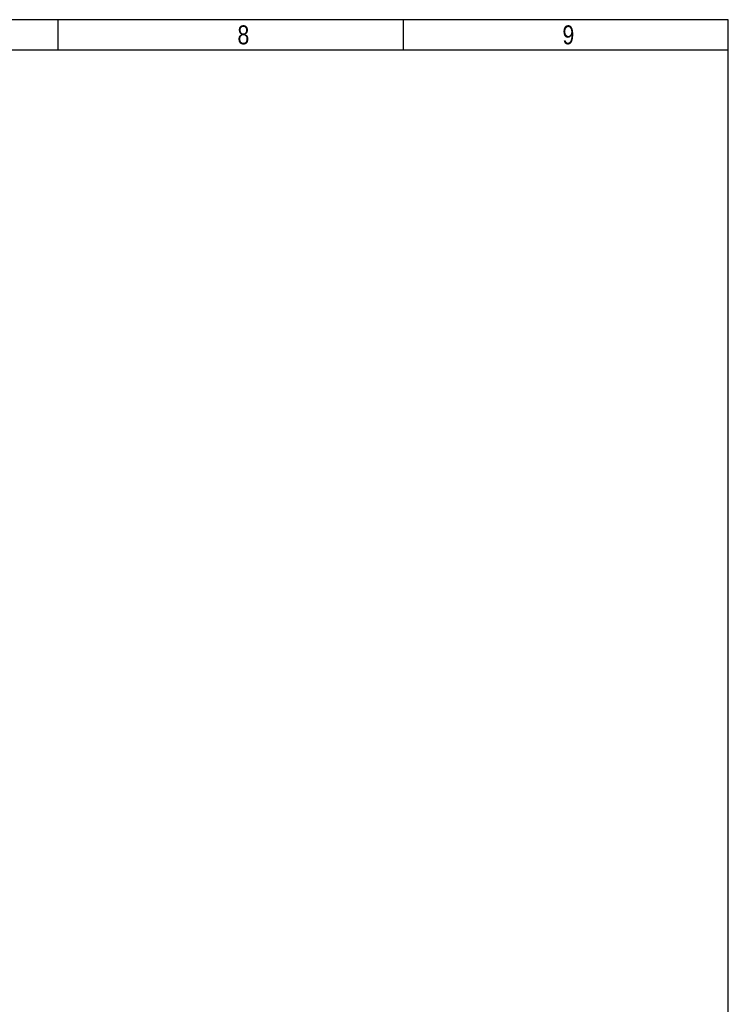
# Model space of a CAD drawing. Header units: millimetres. Extents: x 16 to 406, y 13 to 285.
# Tile 16 of 16: x 312 to 406, y 155 to 285. Entities that reach past the tile are written whole.
import ezdxf

# ---------------------------------------------------------------- set-up
doc = ezdxf.new("R2010")
doc.units = ezdxf.units.MM
doc.layers.add('10', color=7, linetype='Continuous')
doc.styles.add('SEACAD_Arial', font='arial.ttf')

msp = doc.modelspace()

# ---------------------------------------------------------------- linework, layer by layer
at = {"layer": '10', "color": 7, "linetype": 'Continuous'}
for p, q in [((317.2219, 280.5775), (317.2219, 284.5775)), ((362.7774, 280.5775), (362.7774, 284.5775)), ((405.6664, 280.5775), (19.6664, 280.5775))]:
    msp.add_line(p, q, dxfattribs=at)
msp.add_lwpolyline([(405.6664, 13.5775), (405.6664, 284.5775), (15.6664, 284.5775), (15.6664, 13.5775), (405.6664, 13.5775)], dxfattribs=at)

# ---------------------------------------------------------------- texts
at = {"layer": '10', "char_height": 2.5, "width": 1.521749, "attachment_point": 1, "style": 'SEACAD_Arial'}
for s, insert in [('{\\farial rounded mt|b0||i0||c0|p34;\\C7;\\H2.50000002;\\W0.8;8}', (340.888, 283.8275)), ('{\\farial rounded mt|b0||i0||c0|p34;\\C7;\\H2.50000002;\\W0.8;9}', (383.7768, 283.8275))]:
    msp.add_mtext(s, dxfattribs=dict(at, insert=insert))

doc.saveas('drawing.dxf')
